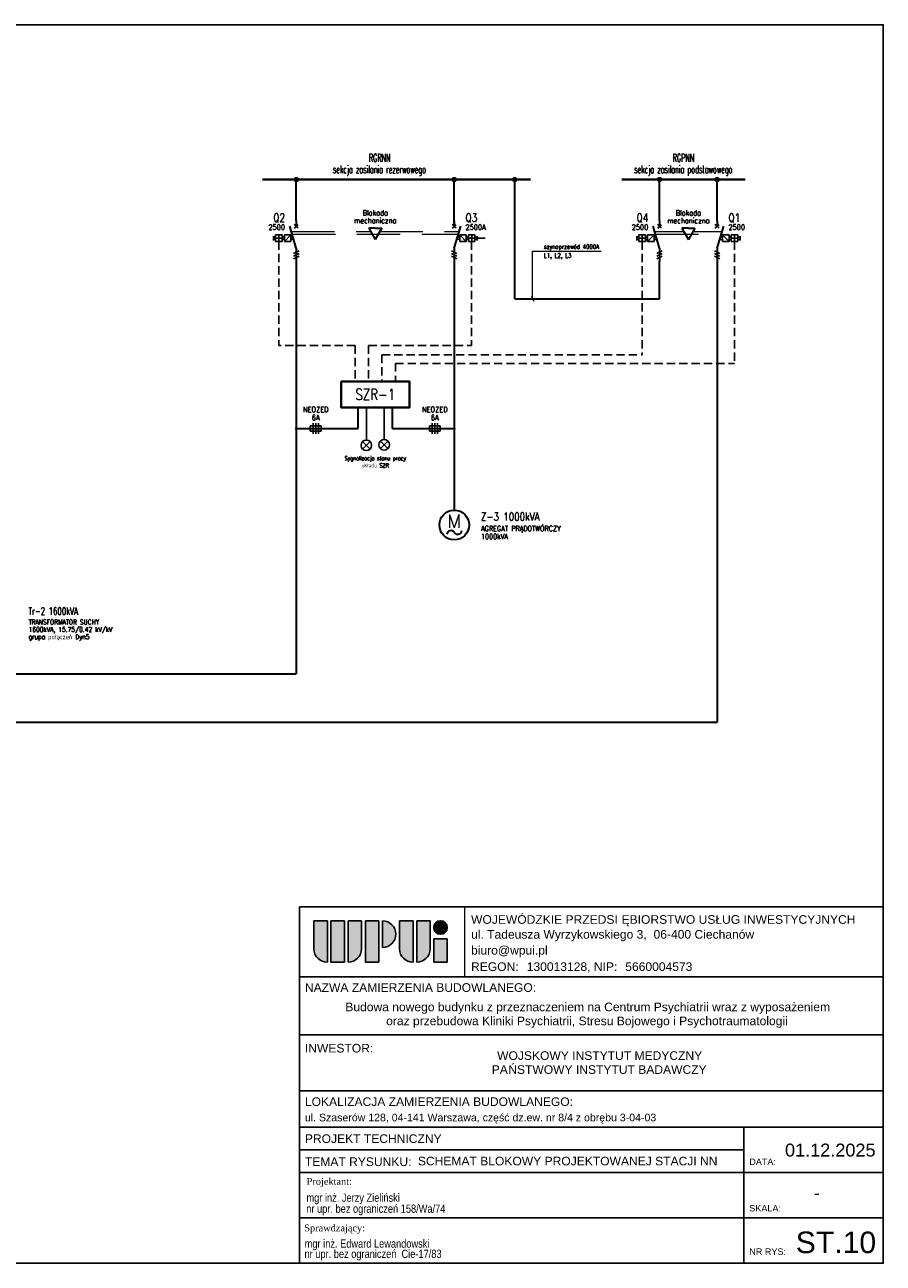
# Model space of a CAD drawing. Header units: millimetres. Extents: x -3526 to -1991, y 3916 to 4843.
# Tile 10 of 10: x -2190 to -1991, y 4556 to 4843. Entities that reach past the tile are written whole.
import ezdxf
from ezdxf.enums import TextEntityAlignment as Align

# ---------------------------------------------------------------- set-up
doc = ezdxf.new("R2010")
doc.units = ezdxf.units.MM
for name, pattern in [('Caddy_Solid', [0]), ('DASHED2', [9.525, 6.35, -3.175]), ('DASHEDX2', [1.5, 1, -0.5])]:
    doc.linetypes.add(name, pattern=pattern)
for name, color, linetype in [('_E_ELE0_opis', 7, 'Continuous'), ('ELE2', 6, 'Continuous'), ('Tabelka', 7, 'Continuous')]:
    doc.layers.add(name, color=color, linetype=linetype)
for name, color, linetype, lineweight in [('_E_ELE3', 31, 'Continuous', 40), ('_E_x_tabelka', 7, 'Continuous', 25), ('_ELTECH_ELE1', 1, 'Continuous', 35), ('_ELTECH_ELE2', 6, 'Continuous', 25), ('_ELTECH_ELE3', 40, 'Continuous', 40), ('_ELTECH_ELE4', 4, 'Continuous', 20)]:
    doc.layers.add(name, color=color, linetype=linetype, lineweight=lineweight)
doc.styles.add('Arial_2', font='arial.ttf', dxfattribs={"height": 0.2})
doc.styles.add('Arial_3', font='arial.ttf', dxfattribs={"height": 0.15})
doc.styles.add('Arial_4', font='arial.ttf', dxfattribs={"height": 0.3})
doc.styles.add('Arial_6', font='arial.ttf', dxfattribs={"height": 0.175})
doc.styles.add('Romans', font='Romans.shx')
doc.styles.add('SIMPLEX', font='simplex.shx', dxfattribs={"width": 0.8, "height": 2})
doc.styles.add('STAŁY', font='times.ttf')
doc.styles.add('wpisywanie', font='arial.ttf')

# ---------------------------------------------------------------- blocks, each defined once
blk = doc.blocks.new('EL-WYLSE')
at = {"layer": '_ELTECH_ELE1', "color": 1}
for p, q in [((0, 0), (0, -2)), ((0, -10), (-2.4, -2)), ((-0.7, -2.7), (0.7, -1.3)), ((0.7, -2.7), (-0.7, -1.3)), ((0, -10), (0, -12)), ((0, -12), (0, -15))]:
    blk.add_line(p, q, dxfattribs=at)
at = {"layer": '_ELTECH_ELE2'}
for p, q in [((-8.4, -5.6), (-8.4, -7.2)), ((-7.6, -6), (-8.4, -6)), ((-7.6, -6.8), (-8.4, -6.8)), ((-7.6, -7.6), (-7.6, -5.2)), ((-7.6, -5.2), (-5.2, -5.2)), ((-7.6, -6.4), (-5.2, -6.4)), ((-5.2, -7.6), (-7.6, -7.6)), ((-6.4, -5.2), (-6.4, -7.6)), ((-5.2, -5.2), (-5.2, -7.6)), ((-5.2, -6), (-4.4, -6)), ((-5.2, -6.8), (-4.4, -6.8)), ((-4.4, -7.6), (-4.4, -5.2)), ((-2, -5.2), (-4.4, -7.6)), ((-4.4, -5.2), (-2, -5.2)), ((-2, -7.6), (-4.4, -7.6)), ((-2, -5.2), (-2, -7.6)), ((-2, -6), (-1.23, -5.99)), ((-2, -6.8), (-0.97, -6.81)), ((1, -11), (-1, -12)), ((1, -12), (-1, -13)), ((1, -13), (-1, -14))]:
    blk.add_line(p, q, dxfattribs=at)
at = {"layer": 'ELE2'}
blk.add_line((1, -11), (1, -11), dxfattribs=at)
blk = doc.blocks.new('PPP')
at = {"layer": '_ELTECH_ELE1'}
for p, q in [((1065.74, 1954.47), (1062.34, 1954.47)), ((1062.34, 1954.47), (1065.74, 1948.56)), ((1065.74, 1954.47), (1069.15, 1954.47)), ((1069.15, 1954.47), (1065.74, 1948.56))]:
    blk.add_line(p, q, dxfattribs=at)
blk = doc.blocks.new('silnik')
blk.add_circle((0, 0), 20)
for centre, start, end in [((-4.6, -12.9), 32.4712, 175.6013), ((4.6, -7.1), 212.4712, 355.6013)]:
    blk.add_arc(centre, 5.43, start, end)
at = {"style": 'SIMPLEX'}
blk.add_text('M', height=18, dxfattribs=at).set_placement((0, 5), align=Align.MIDDLE_CENTER)

msp = doc.modelspace()

# ---------------------------------------------------------------- hatches: boundary and pattern name
at = {"layer": 'Tabelka', "lineweight": 25}
h = msp.add_hatch(color=92, dxfattribs=at)
edge = h.paths.add_edge_path()
edge.add_line((-2122.77, 4635.65), (-2119.65, 4635.65))
edge.add_line((-2119.65, 4635.65), (-2119.65, 4626.03))
edge.add_arc((-2119.65, 4629.14), 3.11, 180, 270, ccw=False)
edge.add_line((-2122.77, 4629.14), (-2122.77, 4635.65))
h.paths.add_polyline_path([(-2115.69, 4626.03), (-2118.81, 4626.03), (-2118.81, 4635.65), (-2115.69, 4635.65)])
edge = h.paths.add_edge_path()
edge.add_line((-2114.84, 4635.65), (-2111.73, 4635.65))
edge.add_line((-2111.73, 4635.65), (-2111.73, 4629.14))
edge.add_arc((-2114.84, 4629.14), 3.11, 270, 360, ccw=False)
edge.add_line((-2114.84, 4626.03), (-2114.84, 4635.65))
h.paths.add_polyline_path([(-2110.85, 4626.03), (-2110.85, 4635.65), (-2107.74, 4635.65), (-2107.74, 4626.03)])
edge = h.paths.add_edge_path()
edge.add_line((-2106.89, 4629.42), (-2106.89, 4635.65))
edge.add_arc((-2106.89, 4632.54), 3.11, -90, 90, ccw=False)
edge = h.paths.add_edge_path()
edge.add_line((-2102.92, 4635.65), (-2099.81, 4635.65))
edge.add_line((-2099.81, 4635.65), (-2099.81, 4626.03))
edge.add_arc((-2099.81, 4629.14), 3.11, 180, 270, ccw=False)
edge.add_line((-2102.92, 4629.14), (-2102.92, 4635.65))
edge = h.paths.add_edge_path()
edge.add_line((-2098.96, 4635.65), (-2095.85, 4635.65))
edge.add_line((-2095.85, 4635.65), (-2095.85, 4629.14))
edge.add_arc((-2098.96, 4629.14), 3.11, 270, 360, ccw=False)
edge.add_line((-2098.96, 4626.03), (-2098.96, 4635.65))
h.paths.add_polyline_path([(-2095, 4631.48), (-2091.89, 4631.48), (-2091.89, 4626.03), (-2095, 4626.03)])
h = msp.add_hatch(color=1, dxfattribs=at)
edge = h.paths.add_edge_path()
edge.add_arc((-2093.44, 4634.09), 1.56, 225, 405)
edge.add_arc((-2093.44, 4634.09), 1.56, 45, 225)

# ---------------------------------------------------------------- linework, layer by layer
at = {"layer": '_E_ELE3'}
for p, q in [((-2072.6, 4807.41), (-2134.69, 4807.41)), ((-2022.88, 4807.41), (-2051.48, 4807.41))]:
    msp.add_line(p, q, dxfattribs=at)
at = {"layer": '_E_x_tabelka'}
msp.add_lwpolyline([(-2400.91, 4843.28), (-1990.91, 4843.28), (-1990.91, 4556.28), (-2400.91, 4556.28)], close=True, dxfattribs=at)
at = {"layer": '_ELTECH_ELE1', "linetype": 'Caddy_Solid'}
for p, q in [((-2126.84, 4797.85), (-2126.84, 4807.41)), ((-2090.26, 4797.22), (-2090.26, 4807.41)), ((-2076.26, 4779.8), (-2076.26, 4807.41)), ((-2042.71, 4797.84), (-2042.71, 4807.41)), ((-2029.37, 4797.84), (-2029.37, 4807.41)), ((-2126.84, 4788.4), (-2126.84, 4692.83)), ((-2090.26, 4788.4), (-2090.26, 4730.81)), ((-2042.71, 4779.8), (-2042.71, 4788.39)), ((-2029.37, 4788.39), (-2029.37, 4681.7)), ((-2076.26, 4779.8), (-2042.71, 4779.8)), ((-2195.74, 4692.83), (-2126.84, 4692.83)), ((-2311.04, 4681.7), (-2029.37, 4681.7))]:
    msp.add_line(p, q, dxfattribs=at)
at = {"layer": '_ELTECH_ELE1'}
for p, q in [((-2112.5, 4749.73), (-2112.5, 4754.58)), ((-2104.6, 4749.73), (-2104.6, 4754.58)), ((-2126.85, 4749.73), (-2112.5, 4749.73)), ((-2104.6, 4749.73), (-2090.11, 4749.73))]:
    msp.add_line(p, q, dxfattribs=at)
at = {"layer": '_ELTECH_ELE1', "linetype": 'Caddy_Solid', "const_width": 0.63}
for points in [[(-2127.15, 4807.41, 1), (-2126.52, 4807.41, 1)], [(-2090.58, 4807.41, 1), (-2089.95, 4807.41, 1)], [(-2076.57, 4807.41, 1), (-2075.94, 4807.41, 1)]]:
    msp.add_lwpolyline(points, format="xyb", close=True, dxfattribs=at)
at = {"layer": '_ELTECH_ELE1'}
for points, const_width in [([(-2043.03, 4807.41, 1), (-2042.4, 4807.41, 1)], 0.63), ([(-2029.69, 4807.41, 1), (-2029.06, 4807.41, 1)], 0.63), ([(-2127.01, 4749.73, 1), (-2126.69, 4749.73, 1)], 0.315), ([(-2090.42, 4749.73, 1), (-2090.11, 4749.73, 1)], 0.315)]:
    msp.add_lwpolyline(points, format="xyb", close=True, dxfattribs=dict(at, const_width=const_width))
at = {"layer": '_ELTECH_ELE2', "linetype": 'DASHED2', "ltscale": 0.3}
for p, q in [((-2130.87, 4793.06), (-2130.87, 4768.94)), ((-2086.23, 4793.06), (-2086.23, 4768.94)), ((-2046.75, 4793.05), (-2046.75, 4766.79)), ((-2025.34, 4793.05), (-2025.34, 4764.81)), ((-2113.2, 4768.94), (-2130.87, 4768.94)), ((-2113.2, 4768.94), (-2113.2, 4760.65)), ((-2110.1, 4768.94), (-2086.23, 4768.94)), ((-2110.1, 4768.94), (-2110.1, 4760.65)), ((-2107, 4766.79), (-2107, 4760.65)), ((-2107, 4766.79), (-2046.75, 4766.79)), ((-2103.9, 4764.81), (-2103.9, 4760.65)), ((-2103.9, 4764.81), (-2025.34, 4764.81))]:
    msp.add_line(p, q, dxfattribs=at)
at = {"layer": '_ELTECH_ELE2', "linetype": 'DASHED2', "ltscale": 3}
msp.add_line((-2084.97, 4793.81), (-2083.13, 4793.81), dxfattribs=at)
at = {"layer": '_ELTECH_ELE2'}
for p, q in [((-2110.62, 4754.58), (-2110.62, 4747.04)), ((-2106.49, 4754.71), (-2106.49, 4747.17)), ((-2123.6, 4750.36), (-2123.6, 4749.1)), ((-2121.08, 4750.36), (-2123.6, 4750.36)), ((-2122.97, 4750.99), (-2122.97, 4748.47)), ((-2122.34, 4750.99), (-2122.34, 4748.47)), ((-2121.71, 4750.99), (-2121.71, 4748.47)), ((-2121.08, 4749.1), (-2121.08, 4750.36)), ((-2096.03, 4750.36), (-2096.03, 4749.1)), ((-2093.51, 4750.36), (-2096.03, 4750.36)), ((-2095.4, 4750.99), (-2095.4, 4748.47)), ((-2094.77, 4750.99), (-2094.77, 4748.47)), ((-2094.14, 4750.99), (-2094.14, 4748.47)), ((-2093.51, 4749.1), (-2093.51, 4750.36)), ((-2123.6, 4749.1), (-2121.08, 4749.1)), ((-2096.03, 4749.1), (-2093.51, 4749.1)), ((-2109.75, 4746.68), (-2111.48, 4744.95)), ((-2111.48, 4746.68), (-2109.75, 4744.95)), ((-2105.62, 4746.81), (-2107.35, 4745.08)), ((-2107.35, 4746.81), (-2105.62, 4745.08))]:
    msp.add_line(p, q, dxfattribs=at)
for centre in [(-2110.62, 4745.82), (-2106.49, 4745.94)]:
    msp.add_circle(centre, 1.22, dxfattribs=at)
at = {"layer": '_ELTECH_ELE3'}
msp.add_lwpolyline([(-2116.45, 4760.65), (-2100.65, 4760.65), (-2100.65, 4754.58), (-2116.45, 4754.58)], close=True, dxfattribs=at)
at = {"layer": '_ELTECH_ELE4', "linetype": 'DASHEDX2', "ltscale": 10}
for p, q in [((-2127.99, 4795.37), (-2109.6, 4795.37)), ((-2127.8, 4794.74), (-2089.31, 4794.74)), ((-2107.51, 4795.37), (-2089.12, 4795.37)), ((-2043.86, 4795.37), (-2037.09, 4795.37)), ((-2043.67, 4794.74), (-2028.41, 4794.74)), ((-2035, 4795.37), (-2028.22, 4795.37))]:
    msp.add_line(p, q, dxfattribs=at)
at = {"layer": '_ELTECH_ELE4'}
for p, q in [((-2072.13, 4779.8), (-2072.13, 4790.84)), ((-2072.13, 4790.84), (-2056.24, 4790.84)), ((-2072.44, 4780.35), (-2071.83, 4779.25))]:
    msp.add_line(p, q, dxfattribs=at)
at = {"layer": 'Tabelka'}
for p, q in [((-2126.1, 4556.28), (-2126.1, 4638.9)), ((-2126.1, 4638.9), (-1990.91, 4638.9)), ((-2122.77, 4635.65), (-2122.77, 4629.14)), ((-2119.65, 4635.65), (-2122.77, 4635.65)), ((-2122.77, 4629.14), (-2122.77, 4635.65)), ((-2122.77, 4635.65), (-2119.65, 4635.65)), ((-2119.65, 4626.03), (-2119.65, 4635.65)), ((-2119.65, 4635.65), (-2119.65, 4626.03)), ((-2115.69, 4635.65), (-2118.81, 4635.65)), ((-2118.81, 4635.65), (-2118.81, 4626.03)), ((-2115.69, 4635.65), (-2118.81, 4635.65)), ((-2118.81, 4635.65), (-2118.81, 4626.03)), ((-2115.69, 4626.03), (-2115.69, 4635.65)), ((-2115.69, 4626.03), (-2115.69, 4635.65)), ((-2114.84, 4635.65), (-2114.84, 4626.03)), ((-2111.73, 4635.65), (-2114.84, 4635.65)), ((-2111.73, 4635.65), (-2114.84, 4635.65)), ((-2114.84, 4635.65), (-2114.84, 4626.03)), ((-2111.73, 4629.14), (-2111.73, 4635.65)), ((-2111.73, 4629.14), (-2111.73, 4635.65)), ((-2107.74, 4635.65), (-2110.85, 4635.65)), ((-2110.85, 4635.65), (-2110.85, 4626.03)), ((-2110.85, 4635.65), (-2110.85, 4626.03)), ((-2107.74, 4635.65), (-2110.85, 4635.65)), ((-2107.74, 4626.03), (-2107.74, 4635.65)), ((-2107.74, 4626.03), (-2107.74, 4635.65)), ((-2106.89, 4635.65), (-2106.89, 4629.42)), ((-2106.89, 4629.42), (-2106.89, 4635.65)), ((-2102.92, 4635.65), (-2102.92, 4629.14)), ((-2099.81, 4635.65), (-2102.92, 4635.65)), ((-2102.92, 4629.14), (-2102.92, 4635.65)), ((-2102.92, 4635.65), (-2099.81, 4635.65)), ((-2099.81, 4626.03), (-2099.81, 4635.65)), ((-2099.81, 4635.65), (-2099.81, 4634.8)), ((-2099.81, 4635.65), (-2099.81, 4626.03)), ((-2098.96, 4635.65), (-2098.96, 4626.03)), ((-2095.85, 4635.65), (-2098.96, 4635.65)), ((-2095.85, 4635.65), (-2098.96, 4635.65)), ((-2098.96, 4635.65), (-2098.96, 4626.03)), ((-2095.85, 4629.14), (-2095.85, 4635.65)), ((-2095.85, 4629.14), (-2095.85, 4635.65)), ((-2095, 4631.48), (-2095, 4626.03)), ((-2091.89, 4631.48), (-2095, 4631.48)), ((-2095, 4631.48), (-2095, 4626.03)), ((-2091.89, 4631.48), (-2095, 4631.48)), ((-2091.89, 4626.03), (-2091.89, 4631.48)), ((-2091.89, 4626.03), (-2091.89, 4631.48)), ((-2118.81, 4626.03), (-2115.69, 4626.03)), ((-2118.81, 4626.03), (-2115.69, 4626.03)), ((-2110.85, 4626.03), (-2107.74, 4626.03)), ((-2110.85, 4626.03), (-2107.74, 4626.03)), ((-2095, 4626.03), (-2091.89, 4626.03)), ((-2095, 4626.03), (-2091.89, 4626.03)), ((-2126.1, 4622.65), (-1990.91, 4622.65)), ((-2126.1, 4609.23), (-1990.91, 4609.23)), ((-2126.1, 4596.25), (-1990.91, 4596.25)), ((-2126.1, 4587.78), (-1990.91, 4587.78)), ((-2126.1, 4587.78), (-1990.91, 4587.78)), ((-2023.23, 4587.78), (-2023.23, 4556.28)), ((-2126.1, 4582.53), (-2023.23, 4582.53)), ((-2126.1, 4577.28), (-1990.91, 4577.28)), ((-2126.1, 4566.78), (-1990.91, 4566.78))]:
    msp.add_line(p, q, dxfattribs=at)
at = {"layer": 'Tabelka', "color": 10, "lineweight": 18}
msp.add_line((-2087.81, 4622.65), (-2087.81, 4638.9), dxfattribs=at)
at = {"layer": 'Tabelka'}
msp.add_circle((-2093.44, 4634.09), 1.56, dxfattribs=at)
for centre, radius, start, end in [((-2106.89, 4632.54), 3.11, 270, 90), ((-2106.89, 4632.54), 3.11, 0, 90), ((-2093.44, 4634.09), 1.56, 45, 225), ((-2093.44, 4634.09), 1.56, 225, 45), ((-2106.89, 4632.54), 3.11, 270, 0), ((-2119.65, 4629.14), 3.11, 180, 270), ((-2119.65, 4629.14), 3.11, 180, 270), ((-2114.84, 4629.14), 3.11, 270, 0), ((-2114.84, 4629.14), 3.11, 270, 0), ((-2099.81, 4629.14), 3.11, 180, 270), ((-2099.81, 4629.14), 3.11, 180, 270), ((-2098.96, 4629.14), 3.11, 270, 0), ((-2098.96, 4629.14), 3.11, 270, 0)]:
    msp.add_arc(centre, radius, start, end, dxfattribs=at)

# ---------------------------------------------------------------- block references
at = {"layer": '_ELTECH_ELE1', "linetype": 'Caddy_Solid'}
for name, p, xscale, yscale, zscale in [('EL-WYLSE', (-2126.84, 4797.85), 0.6300000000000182, 0.6300000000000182, 0.6300000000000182), ('EL-WYLSE', (-2090.26, 4797.85), -0.6300000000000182, 0.6300000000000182, 0.63), ('EL-WYLSE', (-2042.71, 4797.84), 0.6300000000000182, 0.6300000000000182, 0.6300000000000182), ('EL-WYLSE', (-2029.37, 4797.84), -0.6300000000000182, 0.6300000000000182, 0.63), ('silnik', (-2090.26, 4727.36), 0.1724814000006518, 0.1724814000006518, 0.1724814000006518)]:
    msp.add_blockref(name, p, dxfattribs=dict(at, xscale=xscale, yscale=yscale, zscale=zscale))
at = {"layer": '_ELTECH_ELE1', "xscale": 0.4409999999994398, "yscale": 0.4409999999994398, "zscale": 0.4409999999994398}
for p in [(-2578.55, 3934.24), (-2506.04, 3934.24)]:
    msp.add_blockref('PPP', p, dxfattribs=at)

# ---------------------------------------------------------------- texts
at = {"layer": '_E_ELE0_opis', "style": 'wpisywanie'}
msp.add_text('ST.10', height=5, dxfattribs=at).set_placement((-2011.18, 4558.62))
at = {"layer": '_ELTECH_ELE1', "style": 'SIMPLEX', "width": 0.6}
for s, height, p in [('RGRNN', 1.811, (-2107.56, 4812.45)), ('RGPNN', 1.811, (-2037.18, 4812.45)), ('sekcja zasilania rezerwowego', 1.8111, (-2107.6, 4809.78)), ('sekcja zasilania podstawowego', 1.8111, (-2037.21, 4809.78))]:
    msp.add_text(s, height=height, dxfattribs=at).set_placement(p, align=Align.MIDDLE_CENTER)
at = {"layer": '_ELTECH_ELE1', "style": 'SIMPLEX', "width": 0.8}
for s, p in [('Q2', (-2129.45, 4797.63)), ('Q4', (-2045.32, 4797.63))]:
    msp.add_text(s, height=1.89, dxfattribs=at).set_placement(p, align=Align.RIGHT)
at = {"layer": '_ELTECH_ELE1'}
for s, height, style, width, p in [('Q3', 1.89, 'SIMPLEX', 0.8, (-2087.66, 4797.63)), ('Q1', 1.89, 'SIMPLEX', 0.8, (-2026.76, 4797.63)), ('Z-3 1000kVA', 1.8371, 'Romans', 0.8, (-2084.06, 4728.38)), ('Tr-2 1600kVA', 1.701, 'Romans', 0.7, (-2188.85, 4706.55))]:
    msp.add_text(s, height=height, dxfattribs=dict(at, style=style, width=width)).set_placement(p)
at = {"layer": '_ELTECH_ELE2', "width": 0.8}
for s, style, p in [('mechaniczna', 'Romans', (-2108.55, 4797.28)), ('Blokada', 'Romans', (-2108.55, 4799.07)), ('mechaniczna', 'Romans', (-2036.04, 4797.27)), ('Blokada', 'Romans', (-2036.04, 4799.06)), ('NEOZED', 'SIMPLEX', (-2122.34, 4753.51)), ('6A', 'SIMPLEX', (-2122.34, 4751.62)), ('NEOZED', 'SIMPLEX', (-2094.77, 4753.51)), ('6A', 'SIMPLEX', (-2094.77, 4751.62))]:
    msp.add_text(s, height=1.26, dxfattribs=dict(at, style=style)).set_placement(p, align=Align.CENTER)
at = {"layer": '_ELTECH_ELE2', "style": 'SIMPLEX', "width": 0.8}
for p in [(-2129.45, 4795.74), (-2045.32, 4795.74)]:
    msp.add_text('2500', height=1.26, dxfattribs=at).set_placement(p, align=Align.RIGHT)
for s, height, p in [('2500A', 1.26, (-2087.66, 4795.74)), ('2500', 1.26, (-2026.76, 4795.74)), ('szynoprzewód 4000A', 1.0206, (-2069.5, 4791.35)), ('L1, L2, L3', 1.021, (-2069.5, 4789.31)), ('AGREGAT PRĄDOTWÓRCZY', 1.2247, (-2084.06, 4725.93)), ('1000kVA', 1.225, (-2084.06, 4724.1)), ('TRANSFORMATOR SUCHY', 1.134, (-2188.85, 4704.29)), ('grupa połączeń Dyn5', 1.134, (-2188.85, 4700.88)), ('1600kVA, 15.75/0.42 kV/kV', 1.134, (-2188.85, 4702.58))]:
    msp.add_text(s, height=height, dxfattribs=at).set_placement(p)
at = {"layer": '_ELTECH_ELE3', "style": 'SIMPLEX', "width": 0.8}
msp.add_text('SZR-1', height=2.52, dxfattribs=at).set_placement((-2108.55, 4757.62), align=Align.MIDDLE_CENTER)
at = {"layer": '_ELTECH_ELE4', "style": 'Romans', "width": 0.8}
for s, p in [('Sygnalizacja stanu pracy', (-2108.55, 4742.83)), ('układu SZR', (-2108.55, 4741.16))]:
    msp.add_text(s, height=0.945, dxfattribs=at).set_placement(p, align=Align.MIDDLE_CENTER)
at = {"layer": 'Tabelka', "color": 7, "linetype": 'Continuous', "lineweight": 9, "style": 'wpisywanie'}
msp.add_text('SCHEMAT BLOKOWY PROJEKTOWANEJ STACJI NN', height=2, dxfattribs=at).set_placement((-2098.68, 4578.96))
at = {"layer": 'Tabelka', "style": 'STAŁY'}
for s, p in [('Projektant:', (-2124.45, 4574.46)), ('Sprawdzający:', (-2125, 4563.67))]:
    msp.add_text(s, height=1.584, dxfattribs=at).set_placement(p)
at = {"layer": 'Tabelka', "style": 'wpisywanie', "width": 0.8}
for s, p in [('mgr inż. Jerzy Zieliński', (-2124.49, 4570.52)), ('nr upr. bez ograniczeń 158/Wa/74', (-2124.53, 4567.97)), ('mgr inż. Edward Lewandowski', (-2124.9, 4559.87)), ('nr upr. bez ograniczeń  Cie-17/83 ', (-2124.94, 4557.5))]:
    msp.add_text(s, height=1.9139, dxfattribs=at).set_placement(p)
at = {"layer": 'Tabelka', "color": 7, "lineweight": 9, "attachment_point": 1}
for s, insert, char_height, width, style in [('WOJEWÓDZKIE PRZEDSI', (-2086.37, 4636.94), 2, 42.2489, 'Arial_2'), ('ĘBIORSTWO USŁUG INWESTYCYJNYCH', (-2051.51, 4636.94), 2, 66.9409, 'Arial_2'), ('ul. Tadeusza Wyrzykowskiego 3, ', (-2086.37, 4633.5), 2, 51.2278, 'Arial_2'), ('06-400 Ciechanów', (-2044.1, 4633.5), 2, 28.7004, 'Arial_2'), ('biuro@wpui.pl', (-2086.37, 4629.81), 2, 21.8861, 'Arial_2'), ('REGON: ', (-2086.37, 4626.01), 2, 14.5105, 'Arial_2'), ('130013128, NIP: ', (-2073.47, 4626.01), 2, 26.9367, 'Arial_2'), ('5660004573', (-2050.65, 4626.01), 2, 19.2405, 'Arial_2'), ('NAZWA ZAMIERZENIA BUDOWLANEGO:', (-2124.85, 4621.17), 2, 66.2996, 'Arial_2'), ('Budowa nowego budynku z przeznaczeniem na Centrum Psychiatrii wraz z wyposażeniem', (-2115.49, 4616.68), 2, 126.9873, 'Arial_2'), ('oraz przebudowa Kliniki Psychiatrii, Stresu Bojowego i Psychotraumatologii', (-2106.03, 4613.44), 2, 115.2025, 'Arial_2'), ('INWESTOR:', (-2124.85, 4607.12), 2, 19.6413, 'Arial_2'), ('WOJSKOWY INSTYTUT MEDYCZNY', (-2080.33, 4605.4), 2, 58.5232, 'Arial_2'), ('PA', (-2081.58, 4602.16), 2, 4.6498, 'Arial_2'), ('ŃSTWOWY INSTYTUT BADAWCZY', (-2077.75, 4602.16), 2, 56.8396, 'Arial_2'), ('LOKALIZACJA ZAMIERZENIA BUDOWLANEGO:', (-2124.85, 4594.72), 2, 76.8017, 'Arial_2'), ('ul. Szaserów 128, 04-141 Warszawa, cz', (-2124.85, 4590.93), 1.75, 52.8312, 'Arial_6'), ('ęść dz.ew. nr 8/4 z obrębu 3-04-03', (-2081.26, 4590.93), 1.75, 45.7764, 'Arial_6'), ('PROJEKT TECHNICZNY', (-2124.85, 4586.15), 2, 42.7299, 'Arial_2'), ('01.12.2025', (-2013.66, 4584), 3, 25.9747, 'Arial_4'), ('TEMAT RYSUNKU:', (-2124.85, 4580.8), 2, 30.384, 'Arial_2'), ('DATA:', (-2021.93, 4580.54), 1.5, 7.4557, 'Arial_3'), ('-', (-2006.97, 4574.07), 3, 17.3164, 'Arial_4'), ('SKALA:', (-2021.93, 4569.78), 1.5, 8.8987, 'Arial_3'), ('NR RYS:', (-2021.93, 4559.72), 1.5, 10.3418, 'Arial_3')]:
    msp.add_mtext(s, dxfattribs=dict(at, insert=insert, char_height=char_height, width=width, style=style))

doc.saveas('drawing.dxf')
